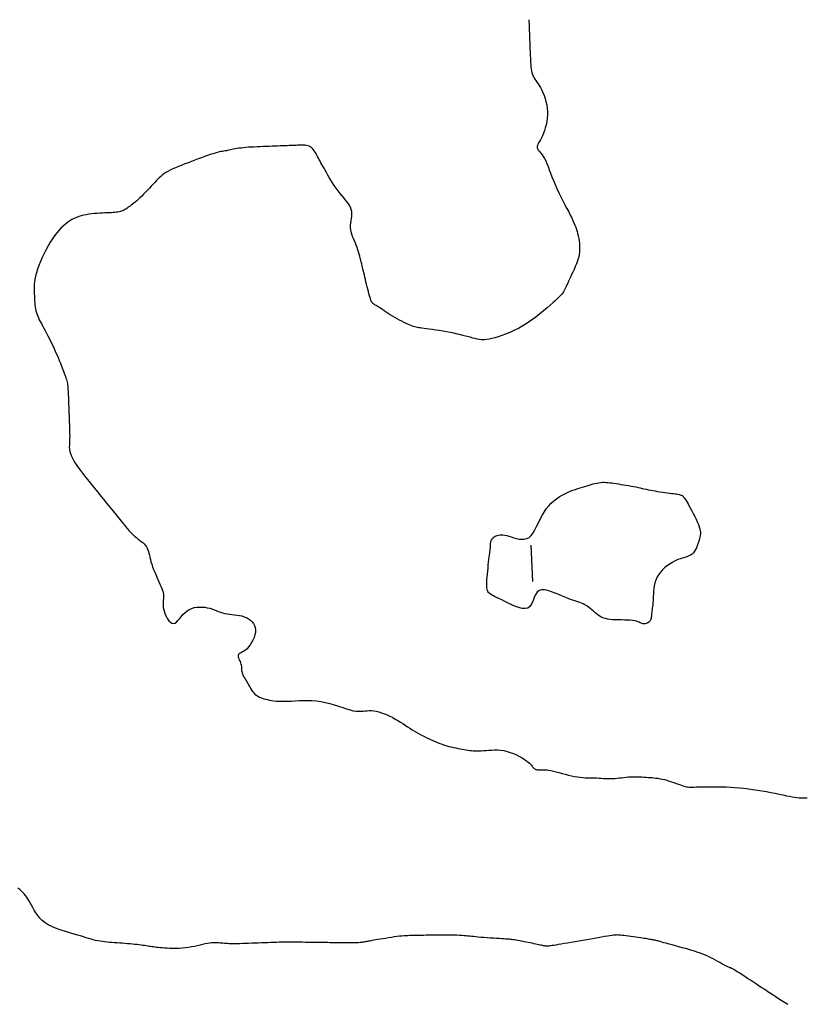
# Model space of a CAD drawing. Header units: millimetres. Extents: x 32690613 to 32693367, y 5343692 to 5344708.
# Tile 155 of 256: x 32692232 to 32692254, y 5344188 to 5344216. Entities that reach past the tile are written whole.
import ezdxf

# ---------------------------------------------------------------- set-up
doc = ezdxf.new("R2010")
doc.units = ezdxf.units.MM
doc.header["$LTSCALE"] = 20
doc.layers.add('02-DGM_HL_494.00', color=122, linetype='Continuous')
doc.layers.add('02-DGM_HL_494.50', color=132, linetype='Continuous')

msp = doc.modelspace()

# ---------------------------------------------------------------- linework, layer by layer
at = {"layer": '02-DGM_HL_494.00', "elevation": 494, "flags": 128}
for points in [[(32692246.019, 5344215.68), (32692246.022, 5344215.618), (32692246.024, 5344215.556), (32692246.027, 5344215.493), (32692246.029, 5344215.431), (32692246.031, 5344215.368), (32692246.034, 5344215.306), (32692246.036, 5344215.243), (32692246.039, 5344215.181), (32692246.041, 5344215.118), (32692246.044, 5344215.056), (32692246.046, 5344214.993), (32692246.048, 5344214.931), (32692246.051, 5344214.869), (32692246.053, 5344214.806), (32692246.056, 5344214.744), (32692246.058, 5344214.681), (32692246.061, 5344214.619), (32692246.063, 5344214.556), (32692246.066, 5344214.494), (32692246.07, 5344214.434), (32692246.075, 5344214.374), (32692246.083, 5344214.317), (32692246.092, 5344214.262), (32692246.105, 5344214.211), (32692246.12, 5344214.162), (32692246.139, 5344214.118), (32692246.162, 5344214.076), (32692246.187, 5344214.035), (32692246.215, 5344213.994), (32692246.245, 5344213.951), (32692246.277, 5344213.905), (32692246.31, 5344213.853), (32692246.343, 5344213.796), (32692246.377, 5344213.731), (32692246.41, 5344213.659), (32692246.441, 5344213.581), (32692246.469, 5344213.498), (32692246.494, 5344213.412), (32692246.514, 5344213.322), (32692246.528, 5344213.229), (32692246.536, 5344213.136), (32692246.536, 5344213.042), (32692246.529, 5344212.95), (32692246.516, 5344212.858), (32692246.498, 5344212.77), (32692246.476, 5344212.685), (32692246.451, 5344212.605), (32692246.424, 5344212.531), (32692246.395, 5344212.463), (32692246.366, 5344212.404), (32692246.338, 5344212.351), (32692246.312, 5344212.304), (32692246.289, 5344212.262), (32692246.27, 5344212.225), (32692246.257, 5344212.192), (32692246.249, 5344212.161), (32692246.25, 5344212.133), (32692246.258, 5344212.105), (32692246.273, 5344212.077), (32692246.295, 5344212.048), (32692246.322, 5344212.015), (32692246.352, 5344211.979), (32692246.385, 5344211.937), (32692246.419, 5344211.889), (32692246.453, 5344211.832), (32692246.486, 5344211.766), (32692246.519, 5344211.692), (32692246.552, 5344211.609), (32692246.586, 5344211.52), (32692246.622, 5344211.425), (32692246.661, 5344211.324), (32692246.702, 5344211.219), (32692246.748, 5344211.11), (32692246.798, 5344210.998), (32692246.852, 5344210.884), (32692246.908, 5344210.771), (32692246.964, 5344210.66), (32692247.02, 5344210.552), (32692247.074, 5344210.449), (32692247.124, 5344210.352), (32692247.169, 5344210.263), (32692247.208, 5344210.183), (32692247.242, 5344210.111), (32692247.271, 5344210.045), (32692247.297, 5344209.984), (32692247.318, 5344209.925), (32692247.337, 5344209.868), (32692247.355, 5344209.81), (32692247.371, 5344209.749), (32692247.386, 5344209.686), (32692247.401, 5344209.618), (32692247.413, 5344209.548), (32692247.422, 5344209.474), (32692247.427, 5344209.399), (32692247.427, 5344209.321), (32692247.422, 5344209.241), (32692247.411, 5344209.16), (32692247.392, 5344209.079), (32692247.368, 5344208.997), (32692247.339, 5344208.916), (32692247.307, 5344208.836), (32692247.273, 5344208.758), (32692247.238, 5344208.683), (32692247.204, 5344208.613), (32692247.173, 5344208.546), (32692247.145, 5344208.485), (32692247.12, 5344208.429), (32692247.098, 5344208.378), (32692247.077, 5344208.33), (32692247.058, 5344208.286), (32692247.04, 5344208.246), (32692247.021, 5344208.208), (32692247.002, 5344208.173), (32692246.982, 5344208.139), (32692246.959, 5344208.107), (32692246.932, 5344208.073), (32692246.9, 5344208.037), (32692246.862, 5344207.997), (32692246.815, 5344207.951), (32692246.759, 5344207.899), (32692246.693, 5344207.838), (32692246.614, 5344207.768), (32692246.525, 5344207.691), (32692246.427, 5344207.608), (32692246.321, 5344207.522), (32692246.209, 5344207.435), (32692246.092, 5344207.349), (32692245.972, 5344207.267), (32692245.851, 5344207.191), (32692245.728, 5344207.122), (32692245.607, 5344207.061), (32692245.489, 5344207.007), (32692245.375, 5344206.961), (32692245.266, 5344206.921), (32692245.165, 5344206.887), (32692245.072, 5344206.86), (32692244.989, 5344206.839), (32692244.916, 5344206.823), (32692244.853, 5344206.812), (32692244.797, 5344206.806), (32692244.745, 5344206.805), (32692244.695, 5344206.808), (32692244.644, 5344206.814), (32692244.59, 5344206.825), (32692244.53, 5344206.839), (32692244.463, 5344206.856), (32692244.389, 5344206.875), (32692244.308, 5344206.896), (32692244.222, 5344206.918), (32692244.131, 5344206.941), (32692244.037, 5344206.964), (32692243.939, 5344206.987), (32692243.838, 5344207.008), (32692243.736, 5344207.028), (32692243.635, 5344207.046), (32692243.534, 5344207.062), (32692243.437, 5344207.077), (32692243.345, 5344207.09), (32692243.259, 5344207.102), (32692243.181, 5344207.112), (32692243.113, 5344207.121), (32692243.055, 5344207.128), (32692243.007, 5344207.135), (32692242.965, 5344207.141), (32692242.928, 5344207.148), (32692242.893, 5344207.156), (32692242.858, 5344207.166), (32692242.821, 5344207.179), (32692242.779, 5344207.194), (32692242.732, 5344207.213), (32692242.679, 5344207.235), (32692242.621, 5344207.261), (32692242.56, 5344207.289), (32692242.497, 5344207.32), (32692242.432, 5344207.353), (32692242.366, 5344207.387), (32692242.302, 5344207.424), (32692242.239, 5344207.462), (32692242.178, 5344207.5), (32692242.119, 5344207.538), (32692242.063, 5344207.575), (32692242.011, 5344207.61), (32692241.962, 5344207.644), (32692241.918, 5344207.674), (32692241.878, 5344207.7), (32692241.843, 5344207.723), (32692241.812, 5344207.741), (32692241.785, 5344207.757), (32692241.761, 5344207.77), (32692241.741, 5344207.781), (32692241.724, 5344207.792), (32692241.708, 5344207.803), (32692241.694, 5344207.814), (32692241.682, 5344207.827), (32692241.671, 5344207.842), (32692241.66, 5344207.861), (32692241.649, 5344207.883), (32692241.638, 5344207.909), (32692241.627, 5344207.942), (32692241.615, 5344207.981), (32692241.602, 5344208.027), (32692241.587, 5344208.081), (32692241.572, 5344208.141), (32692241.555, 5344208.206), (32692241.538, 5344208.275), (32692241.521, 5344208.344), (32692241.504, 5344208.414), (32692241.488, 5344208.482), (32692241.472, 5344208.546), (32692241.458, 5344208.606), (32692241.444, 5344208.661), (32692241.432, 5344208.713), (32692241.42, 5344208.763), (32692241.408, 5344208.811), (32692241.396, 5344208.86), (32692241.385, 5344208.909), (32692241.373, 5344208.959), (32692241.36, 5344209.012), (32692241.346, 5344209.067), (32692241.331, 5344209.124), (32692241.315, 5344209.183), (32692241.298, 5344209.243), (32692241.279, 5344209.303), (32692241.258, 5344209.365), (32692241.235, 5344209.426), (32692241.209, 5344209.488), (32692241.183, 5344209.549), (32692241.157, 5344209.611), (32692241.132, 5344209.673), (32692241.11, 5344209.734), (32692241.092, 5344209.796), (32692241.08, 5344209.858), (32692241.074, 5344209.92), (32692241.075, 5344209.983), (32692241.081, 5344210.046), (32692241.09, 5344210.109), (32692241.1, 5344210.172), (32692241.108, 5344210.235), (32692241.112, 5344210.297), (32692241.108, 5344210.36), (32692241.096, 5344210.422), (32692241.072, 5344210.483), (32692241.039, 5344210.545), (32692240.997, 5344210.607), (32692240.949, 5344210.67), (32692240.896, 5344210.733), (32692240.841, 5344210.799), (32692240.784, 5344210.866), (32692240.728, 5344210.935), (32692240.675, 5344211.008), (32692240.623, 5344211.081), (32692240.575, 5344211.156), (32692240.529, 5344211.23), (32692240.486, 5344211.303), (32692240.445, 5344211.374), (32692240.407, 5344211.442), (32692240.372, 5344211.505), (32692240.34, 5344211.564), (32692240.31, 5344211.618), (32692240.282, 5344211.669), (32692240.256, 5344211.716), (32692240.232, 5344211.761), (32692240.208, 5344211.804), (32692240.185, 5344211.845), (32692240.163, 5344211.886), (32692240.14, 5344211.927), (32692240.118, 5344211.967), (32692240.094, 5344212.006), (32692240.07, 5344212.043), (32692240.044, 5344212.077), (32692240.017, 5344212.107), (32692239.989, 5344212.134), (32692239.958, 5344212.156), (32692239.925, 5344212.173), (32692239.889, 5344212.186), (32692239.852, 5344212.194), (32692239.814, 5344212.199), (32692239.774, 5344212.202), (32692239.733, 5344212.202), (32692239.692, 5344212.201), (32692239.65, 5344212.2), (32692239.608, 5344212.198), (32692239.566, 5344212.197), (32692239.522, 5344212.195), (32692239.477, 5344212.193), (32692239.428, 5344212.191), (32692239.377, 5344212.189), (32692239.322, 5344212.187), (32692239.262, 5344212.185), (32692239.197, 5344212.182), (32692239.127, 5344212.179), (32692239.054, 5344212.177), (32692238.977, 5344212.174), (32692238.898, 5344212.171), (32692238.817, 5344212.167), (32692238.734, 5344212.164), (32692238.651, 5344212.161), (32692238.568, 5344212.158), (32692238.485, 5344212.154), (32692238.404, 5344212.151), (32692238.325, 5344212.146), (32692238.248, 5344212.142), (32692238.175, 5344212.136), (32692238.106, 5344212.13), (32692238.041, 5344212.123), (32692237.981, 5344212.115), (32692237.926, 5344212.106), (32692237.876, 5344212.097), (32692237.829, 5344212.087), (32692237.785, 5344212.078), (32692237.744, 5344212.069), (32692237.705, 5344212.06), (32692237.668, 5344212.053), (32692237.633, 5344212.047), (32692237.597, 5344212.042), (32692237.56, 5344212.036), (32692237.522, 5344212.03), (32692237.48, 5344212.022), (32692237.433, 5344212.013), (32692237.382, 5344212), (32692237.324, 5344211.984), (32692237.258, 5344211.964), (32692237.186, 5344211.94), (32692237.108, 5344211.913), (32692237.025, 5344211.884), (32692236.939, 5344211.852), (32692236.849, 5344211.819), (32692236.758, 5344211.785), (32692236.666, 5344211.75), (32692236.573, 5344211.715), (32692236.482, 5344211.68), (32692236.393, 5344211.645), (32692236.306, 5344211.611), (32692236.224, 5344211.576), (32692236.146, 5344211.542), (32692236.074, 5344211.508), (32692236.009, 5344211.474), (32692235.952, 5344211.44), (32692235.9, 5344211.406), (32692235.854, 5344211.372), (32692235.811, 5344211.336), (32692235.77, 5344211.298), (32692235.73, 5344211.258), (32692235.689, 5344211.215), (32692235.646, 5344211.168), (32692235.599, 5344211.117), (32692235.549, 5344211.064), (32692235.498, 5344211.009), (32692235.445, 5344210.952), (32692235.391, 5344210.897), (32692235.338, 5344210.843), (32692235.287, 5344210.791), (32692235.237, 5344210.743), (32692235.19, 5344210.7), (32692235.146, 5344210.661), (32692235.105, 5344210.626), (32692235.066, 5344210.594), (32692235.029, 5344210.565), (32692234.994, 5344210.539), (32692234.961, 5344210.515), (32692234.93, 5344210.492), (32692234.9, 5344210.471), (32692234.872, 5344210.45), (32692234.843, 5344210.431), (32692234.816, 5344210.414), (32692234.787, 5344210.398), (32692234.758, 5344210.384), (32692234.728, 5344210.371), (32692234.696, 5344210.361), (32692234.662, 5344210.352), (32692234.625, 5344210.345), (32692234.586, 5344210.34), (32692234.543, 5344210.335), (32692234.496, 5344210.332), (32692234.446, 5344210.329), (32692234.39, 5344210.327), (32692234.331, 5344210.324), (32692234.266, 5344210.322), (32692234.197, 5344210.318), (32692234.124, 5344210.315), (32692234.05, 5344210.31), (32692233.974, 5344210.303), (32692233.898, 5344210.296), (32692233.822, 5344210.286), (32692233.749, 5344210.274), (32692233.678, 5344210.259), (32692233.609, 5344210.242), (32692233.542, 5344210.221), (32692233.477, 5344210.197), (32692233.414, 5344210.169), (32692233.351, 5344210.137), (32692233.29, 5344210.1), (32692233.229, 5344210.059), (32692233.168, 5344210.012), (32692233.108, 5344209.96), (32692233.047, 5344209.902), (32692232.987, 5344209.837), (32692232.928, 5344209.767), (32692232.868, 5344209.689), (32692232.809, 5344209.604), (32692232.75, 5344209.512), (32692232.691, 5344209.412), (32692232.634, 5344209.307), (32692232.579, 5344209.197), (32692232.527, 5344209.086), (32692232.479, 5344208.975), (32692232.435, 5344208.866), (32692232.397, 5344208.761), (32692232.366, 5344208.663), (32692232.342, 5344208.572), (32692232.325, 5344208.488), (32692232.313, 5344208.41), (32692232.306, 5344208.337), (32692232.302, 5344208.269), (32692232.302, 5344208.203), (32692232.303, 5344208.139), (32692232.306, 5344208.077), (32692232.308, 5344208.014), (32692232.311, 5344207.952), (32692232.314, 5344207.891), (32692232.319, 5344207.831), (32692232.324, 5344207.771), (32692232.331, 5344207.714), (32692232.341, 5344207.659), (32692232.352, 5344207.606), (32692232.365, 5344207.555), (32692232.382, 5344207.507), (32692232.401, 5344207.459), (32692232.422, 5344207.411), (32692232.446, 5344207.361), (32692232.473, 5344207.31), (32692232.502, 5344207.255), (32692232.535, 5344207.196), (32692232.57, 5344207.132), (32692232.607, 5344207.064), (32692232.646, 5344206.992), (32692232.686, 5344206.915), (32692232.727, 5344206.836), (32692232.769, 5344206.754), (32692232.81, 5344206.669), (32692232.85, 5344206.583), (32692232.89, 5344206.495), (32692232.927, 5344206.408), (32692232.964, 5344206.321), (32692232.998, 5344206.236), (32692233.03, 5344206.154), (32692233.06, 5344206.077), (32692233.087, 5344206.005), (32692233.112, 5344205.94), (32692233.134, 5344205.882), (32692233.153, 5344205.831), (32692233.169, 5344205.785), (32692233.184, 5344205.743), (32692233.196, 5344205.704), (32692233.207, 5344205.668), (32692233.215, 5344205.632), (32692233.223, 5344205.597), (32692233.229, 5344205.56), (32692233.234, 5344205.521), (32692233.238, 5344205.48), (32692233.241, 5344205.436), (32692233.244, 5344205.389), (32692233.246, 5344205.338), (32692233.249, 5344205.282), (32692233.251, 5344205.223), (32692233.254, 5344205.158), (32692233.256, 5344205.088), (32692233.259, 5344205.015), (32692233.262, 5344204.938), (32692233.265, 5344204.859), (32692233.268, 5344204.778), (32692233.272, 5344204.695), (32692233.275, 5344204.612), (32692233.278, 5344204.529), (32692233.281, 5344204.446), (32692233.284, 5344204.365), (32692233.286, 5344204.286), (32692233.287, 5344204.209), (32692233.288, 5344204.135), (32692233.287, 5344204.066), (32692233.285, 5344204.001), (32692233.282, 5344203.94), (32692233.279, 5344203.883), (32692233.278, 5344203.827), (32692233.282, 5344203.771), (32692233.291, 5344203.713), (32692233.308, 5344203.65), (32692233.335, 5344203.581), (32692233.374, 5344203.504), (32692233.425, 5344203.417), (32692233.488, 5344203.322), (32692233.561, 5344203.22), (32692233.643, 5344203.111), (32692233.731, 5344202.998), (32692233.824, 5344202.88), (32692233.921, 5344202.761), (32692234.019, 5344202.639), (32692234.118, 5344202.518), (32692234.215, 5344202.399), (32692234.31, 5344202.281), (32692234.402, 5344202.168), (32692234.491, 5344202.06), (32692234.574, 5344201.957), (32692234.65, 5344201.863), (32692234.72, 5344201.777), (32692234.782, 5344201.701), (32692234.837, 5344201.634), (32692234.886, 5344201.575), (32692234.931, 5344201.523), (32692234.973, 5344201.476), (32692235.014, 5344201.434), (32692235.054, 5344201.395), (32692235.095, 5344201.358), (32692235.138, 5344201.323), (32692235.182, 5344201.288), (32692235.227, 5344201.254), (32692235.27, 5344201.219), (32692235.312, 5344201.184), (32692235.351, 5344201.148), (32692235.385, 5344201.11), (32692235.415, 5344201.071), (32692235.439, 5344201.029), (32692235.457, 5344200.984), (32692235.473, 5344200.937), (32692235.486, 5344200.887), (32692235.498, 5344200.834), (32692235.511, 5344200.777), (32692235.525, 5344200.717), (32692235.542, 5344200.653), (32692235.564, 5344200.585), (32692235.588, 5344200.515), (32692235.616, 5344200.442), (32692235.645, 5344200.369), (32692235.675, 5344200.297), (32692235.706, 5344200.226), (32692235.736, 5344200.158), (32692235.764, 5344200.095), (32692235.791, 5344200.036), (32692235.814, 5344199.981), (32692235.835, 5344199.93), (32692235.853, 5344199.883), (32692235.868, 5344199.837), (32692235.879, 5344199.794), (32692235.887, 5344199.752), (32692235.891, 5344199.71), (32692235.89, 5344199.668), (32692235.887, 5344199.626), (32692235.883, 5344199.582), (32692235.879, 5344199.536), (32692235.877, 5344199.488), (32692235.878, 5344199.436), (32692235.883, 5344199.381), (32692235.895, 5344199.321), (32692235.913, 5344199.257), (32692235.938, 5344199.192), (32692235.968, 5344199.128), (32692236.003, 5344199.068), (32692236.041, 5344199.017), (32692236.082, 5344198.977), (32692236.123, 5344198.951), (32692236.165, 5344198.943), (32692236.207, 5344198.954), (32692236.248, 5344198.982), (32692236.29, 5344199.024), (32692236.334, 5344199.074), (32692236.38, 5344199.13), (32692236.429, 5344199.188), (32692236.483, 5344199.242), (32692236.541, 5344199.291), (32692236.604, 5344199.33), (32692236.672, 5344199.36), (32692236.743, 5344199.381), (32692236.816, 5344199.393), (32692236.89, 5344199.399), (32692236.963, 5344199.398), (32692237.035, 5344199.391), (32692237.104, 5344199.38), (32692237.17, 5344199.364), (32692237.232, 5344199.344), (32692237.292, 5344199.323), (32692237.351, 5344199.3), (32692237.409, 5344199.278), (32692237.467, 5344199.256), (32692237.527, 5344199.237), (32692237.589, 5344199.221), (32692237.653, 5344199.208), (32692237.72, 5344199.199), (32692237.788, 5344199.191), (32692237.857, 5344199.184), (32692237.926, 5344199.175), (32692237.994, 5344199.165), (32692238.061, 5344199.15), (32692238.126, 5344199.13), (32692238.188, 5344199.105), (32692238.246, 5344199.073), (32692238.298, 5344199.035), (32692238.344, 5344198.992), (32692238.383, 5344198.943), (32692238.412, 5344198.888), (32692238.432, 5344198.829), (32692238.441, 5344198.765), (32692238.437, 5344198.696), (32692238.423, 5344198.625), (32692238.4, 5344198.552), (32692238.37, 5344198.481), (32692238.333, 5344198.413), (32692238.293, 5344198.349), (32692238.249, 5344198.292), (32692238.205, 5344198.244), (32692238.161, 5344198.205), (32692238.119, 5344198.175), (32692238.08, 5344198.152), (32692238.044, 5344198.133), (32692238.013, 5344198.118), (32692237.988, 5344198.103), (32692237.969, 5344198.087), (32692237.958, 5344198.068), (32692237.955, 5344198.044), (32692237.959, 5344198.017), (32692237.968, 5344197.986), (32692237.981, 5344197.953), (32692237.997, 5344197.919), (32692238.012, 5344197.884), (32692238.027, 5344197.849), (32692238.038, 5344197.815), (32692238.046, 5344197.783), (32692238.05, 5344197.752), (32692238.052, 5344197.723), (32692238.053, 5344197.694), (32692238.053, 5344197.665), (32692238.055, 5344197.637), (32692238.059, 5344197.607), (32692238.066, 5344197.577), (32692238.077, 5344197.545), (32692238.092, 5344197.512), (32692238.109, 5344197.478), (32692238.13, 5344197.443), (32692238.152, 5344197.406), (32692238.175, 5344197.368), (32692238.198, 5344197.33), (32692238.222, 5344197.29), (32692238.244, 5344197.249), (32692238.267, 5344197.208), (32692238.289, 5344197.168), (32692238.312, 5344197.128), (32692238.337, 5344197.089), (32692238.363, 5344197.052), (32692238.391, 5344197.017), (32692238.422, 5344196.986), (32692238.456, 5344196.957), (32692238.493, 5344196.932), (32692238.533, 5344196.91), (32692238.576, 5344196.89), (32692238.622, 5344196.873), (32692238.67, 5344196.857), (32692238.72, 5344196.843), (32692238.773, 5344196.831), (32692238.829, 5344196.819), (32692238.887, 5344196.809), (32692238.949, 5344196.8), (32692239.015, 5344196.793), (32692239.086, 5344196.788), (32692239.162, 5344196.785), (32692239.245, 5344196.785), (32692239.335, 5344196.787), (32692239.432, 5344196.792), (32692239.537, 5344196.798), (32692239.647, 5344196.804), (32692239.762, 5344196.809), (32692239.881, 5344196.81), (32692240.003, 5344196.807), (32692240.127, 5344196.798), (32692240.253, 5344196.781), (32692240.379, 5344196.756), (32692240.503, 5344196.724), (32692240.626, 5344196.687), (32692240.744, 5344196.649), (32692240.858, 5344196.611), (32692240.964, 5344196.576), (32692241.063, 5344196.547), (32692241.152, 5344196.524), (32692241.231, 5344196.511), (32692241.302, 5344196.507), (32692241.365, 5344196.507), (32692241.424, 5344196.512), (32692241.48, 5344196.518), (32692241.535, 5344196.525), (32692241.592, 5344196.528), (32692241.653, 5344196.527), (32692241.718, 5344196.52), (32692241.788, 5344196.507), (32692241.861, 5344196.489), (32692241.936, 5344196.465), (32692242.014, 5344196.438), (32692242.091, 5344196.406), (32692242.168, 5344196.371), (32692242.244, 5344196.334), (32692242.317, 5344196.294), (32692242.388, 5344196.252), (32692242.457, 5344196.21), (32692242.525, 5344196.166), (32692242.591, 5344196.123), (32692242.656, 5344196.079), (32692242.721, 5344196.037), (32692242.785, 5344195.996), (32692242.849, 5344195.956), (32692242.913, 5344195.918), (32692242.977, 5344195.882), (32692243.041, 5344195.848), (32692243.105, 5344195.814), (32692243.169, 5344195.782), (32692243.233, 5344195.752), (32692243.296, 5344195.723), (32692243.36, 5344195.694), (32692243.424, 5344195.667), (32692243.487, 5344195.642), (32692243.551, 5344195.617), (32692243.614, 5344195.594), (32692243.677, 5344195.573), (32692243.741, 5344195.553), (32692243.804, 5344195.535), (32692243.867, 5344195.519), (32692243.93, 5344195.504), (32692243.992, 5344195.491), (32692244.053, 5344195.479), (32692244.113, 5344195.468), (32692244.171, 5344195.458), (32692244.227, 5344195.449), (32692244.28, 5344195.44), (32692244.332, 5344195.432), (32692244.381, 5344195.425), (32692244.43, 5344195.418), (32692244.479, 5344195.413), (32692244.53, 5344195.41), (32692244.583, 5344195.408), (32692244.638, 5344195.408), (32692244.698, 5344195.411), (32692244.763, 5344195.417), (32692244.833, 5344195.423), (32692244.907, 5344195.43), (32692244.984, 5344195.435), (32692245.065, 5344195.438), (32692245.149, 5344195.437), (32692245.235, 5344195.43), (32692245.324, 5344195.417), (32692245.414, 5344195.395), (32692245.503, 5344195.367), (32692245.592, 5344195.334), (32692245.677, 5344195.297), (32692245.757, 5344195.258), (32692245.831, 5344195.217), (32692245.898, 5344195.176), (32692245.954, 5344195.138), (32692246.001, 5344195.102), (32692246.038, 5344195.069), (32692246.067, 5344195.04), (32692246.09, 5344195.013), (32692246.108, 5344194.989), (32692246.124, 5344194.967), (32692246.139, 5344194.949), (32692246.154, 5344194.932), (32692246.172, 5344194.919), (32692246.191, 5344194.907), (32692246.212, 5344194.898), (32692246.234, 5344194.891), (32692246.258, 5344194.885), (32692246.282, 5344194.882), (32692246.307, 5344194.881), (32692246.331, 5344194.881), (32692246.357, 5344194.883), (32692246.383, 5344194.885), (32692246.412, 5344194.887), (32692246.444, 5344194.888), (32692246.481, 5344194.888), (32692246.524, 5344194.885), (32692246.574, 5344194.878), (32692246.632, 5344194.868), (32692246.7, 5344194.852), (32692246.775, 5344194.833), (32692246.856, 5344194.811), (32692246.942, 5344194.787), (32692247.03, 5344194.763), (32692247.118, 5344194.74), (32692247.205, 5344194.719), (32692247.289, 5344194.701), (32692247.369, 5344194.688), (32692247.444, 5344194.678), (32692247.516, 5344194.672), (32692247.585, 5344194.668), (32692247.651, 5344194.665), (32692247.715, 5344194.664), (32692247.779, 5344194.663), (32692247.841, 5344194.661), (32692247.904, 5344194.659), (32692247.967, 5344194.655), (32692248.029, 5344194.652), (32692248.092, 5344194.649), (32692248.155, 5344194.646), (32692248.217, 5344194.644), (32692248.28, 5344194.644), (32692248.342, 5344194.645), (32692248.405, 5344194.648), (32692248.467, 5344194.654), (32692248.529, 5344194.66), (32692248.592, 5344194.667), (32692248.654, 5344194.674), (32692248.716, 5344194.681), (32692248.778, 5344194.687), (32692248.841, 5344194.691), (32692248.903, 5344194.693), (32692248.966, 5344194.694), (32692249.027, 5344194.693), (32692249.089, 5344194.692), (32692249.15, 5344194.689), (32692249.209, 5344194.685), (32692249.268, 5344194.681), (32692249.325, 5344194.677), (32692249.381, 5344194.673), (32692249.436, 5344194.669), (32692249.49, 5344194.664), (32692249.545, 5344194.658), (32692249.6, 5344194.65), (32692249.657, 5344194.64), (32692249.716, 5344194.628), (32692249.778, 5344194.613), (32692249.842, 5344194.595), (32692249.909, 5344194.575), (32692249.976, 5344194.553), (32692250.042, 5344194.531), (32692250.106, 5344194.508), (32692250.167, 5344194.487), (32692250.223, 5344194.467), (32692250.272, 5344194.45), (32692250.315, 5344194.437), (32692250.352, 5344194.426), (32692250.387, 5344194.418), (32692250.421, 5344194.413), (32692250.457, 5344194.409), (32692250.498, 5344194.408), (32692250.546, 5344194.408), (32692250.603, 5344194.409), (32692250.671, 5344194.41), (32692250.75, 5344194.412), (32692250.838, 5344194.414), (32692250.934, 5344194.416), (32692251.037, 5344194.418), (32692251.145, 5344194.418), (32692251.258, 5344194.417), (32692251.374, 5344194.415), (32692251.493, 5344194.411), (32692251.613, 5344194.405), (32692251.735, 5344194.397), (32692251.858, 5344194.386), (32692251.982, 5344194.374), (32692252.107, 5344194.36), (32692252.232, 5344194.343), (32692252.358, 5344194.324), (32692252.483, 5344194.303), (32692252.608, 5344194.281), (32692252.73, 5344194.257), (32692252.847, 5344194.234), (32692252.959, 5344194.211), (32692253.064, 5344194.189), (32692253.161, 5344194.169), (32692253.249, 5344194.152), (32692253.325, 5344194.138), (32692253.393, 5344194.127), (32692253.454, 5344194.119), (32692253.511, 5344194.113), (32692253.565, 5344194.11), (32692253.619, 5344194.108), (32692253.674, 5344194.107), (32692253.734, 5344194.107)], [(32692246.127, 5344200.11), (32692246.088, 5344201.109)]]:
    msp.add_lwpolyline(points, dxfattribs=at)
msp.add_lwpolyline([(32692244.92, 5344200.786), (32692244.927, 5344200.844), (32692244.934, 5344200.892), (32692244.939, 5344200.933), (32692244.944, 5344200.967), (32692244.948, 5344200.996), (32692244.951, 5344201.02), (32692244.953, 5344201.041), (32692244.954, 5344201.061), (32692244.955, 5344201.08), (32692244.954, 5344201.099), (32692244.954, 5344201.118), (32692244.954, 5344201.137), (32692244.955, 5344201.156), (32692244.957, 5344201.176), (32692244.961, 5344201.196), (32692244.967, 5344201.217), (32692244.975, 5344201.238), (32692244.986, 5344201.26), (32692244.999, 5344201.282), (32692245.016, 5344201.303), (32692245.035, 5344201.323), (32692245.056, 5344201.342), (32692245.081, 5344201.359), (32692245.109, 5344201.373), (32692245.14, 5344201.385), (32692245.174, 5344201.393), (32692245.212, 5344201.398), (32692245.254, 5344201.4), (32692245.3, 5344201.397), (32692245.351, 5344201.39), (32692245.406, 5344201.379), (32692245.467, 5344201.363), (32692245.532, 5344201.343), (32692245.602, 5344201.321), (32692245.674, 5344201.3), (32692245.748, 5344201.284), (32692245.821, 5344201.276), (32692245.892, 5344201.278), (32692245.96, 5344201.295), (32692246.024, 5344201.329), (32692246.082, 5344201.383), (32692246.135, 5344201.454), (32692246.186, 5344201.538), (32692246.235, 5344201.632), (32692246.283, 5344201.732), (32692246.333, 5344201.834), (32692246.385, 5344201.935), (32692246.441, 5344202.031), (32692246.503, 5344202.12), (32692246.569, 5344202.2), (32692246.639, 5344202.273), (32692246.712, 5344202.339), (32692246.787, 5344202.398), (32692246.864, 5344202.45), (32692246.941, 5344202.497), (32692247.017, 5344202.538), (32692247.092, 5344202.575), (32692247.166, 5344202.607), (32692247.239, 5344202.635), (32692247.309, 5344202.66), (32692247.378, 5344202.682), (32692247.445, 5344202.703), (32692247.51, 5344202.722), (32692247.573, 5344202.74), (32692247.634, 5344202.759), (32692247.693, 5344202.777), (32692247.749, 5344202.794), (32692247.805, 5344202.809), (32692247.858, 5344202.823), (32692247.911, 5344202.836), (32692247.962, 5344202.845), (32692248.013, 5344202.852), (32692248.062, 5344202.856), (32692248.112, 5344202.857), (32692248.162, 5344202.855), (32692248.213, 5344202.851), (32692248.266, 5344202.845), (32692248.321, 5344202.838), (32692248.379, 5344202.829), (32692248.44, 5344202.819), (32692248.505, 5344202.809), (32692248.572, 5344202.798), (32692248.642, 5344202.787), (32692248.713, 5344202.775), (32692248.784, 5344202.763), (32692248.854, 5344202.751), (32692248.922, 5344202.738), (32692248.987, 5344202.726), (32692249.049, 5344202.713), (32692249.108, 5344202.7), (32692249.165, 5344202.688), (32692249.221, 5344202.676), (32692249.278, 5344202.663), (32692249.334, 5344202.651), (32692249.393, 5344202.639), (32692249.455, 5344202.627), (32692249.519, 5344202.616), (32692249.586, 5344202.604), (32692249.654, 5344202.593), (32692249.723, 5344202.583), (32692249.79, 5344202.573), (32692249.855, 5344202.565), (32692249.917, 5344202.557), (32692249.974, 5344202.55), (32692250.026, 5344202.544), (32692250.072, 5344202.539), (32692250.113, 5344202.534), (32692250.151, 5344202.528), (32692250.184, 5344202.521), (32692250.214, 5344202.512), (32692250.242, 5344202.5), (32692250.267, 5344202.486), (32692250.29, 5344202.468), (32692250.312, 5344202.446), (32692250.334, 5344202.419), (32692250.357, 5344202.387), (32692250.38, 5344202.349), (32692250.406, 5344202.306), (32692250.434, 5344202.255), (32692250.466, 5344202.198), (32692250.501, 5344202.133), (32692250.539, 5344202.063), (32692250.579, 5344201.988), (32692250.618, 5344201.912), (32692250.656, 5344201.836), (32692250.691, 5344201.761), (32692250.721, 5344201.69), (32692250.745, 5344201.625), (32692250.762, 5344201.567), (32692250.773, 5344201.515), (32692250.777, 5344201.467), (32692250.777, 5344201.423), (32692250.772, 5344201.381), (32692250.763, 5344201.338), (32692250.752, 5344201.295), (32692250.739, 5344201.25), (32692250.725, 5344201.2), (32692250.708, 5344201.149), (32692250.69, 5344201.096), (32692250.669, 5344201.043), (32692250.644, 5344200.993), (32692250.616, 5344200.946), (32692250.583, 5344200.903), (32692250.545, 5344200.867), (32692250.502, 5344200.837), (32692250.454, 5344200.814), (32692250.401, 5344200.794), (32692250.344, 5344200.775), (32692250.283, 5344200.757), (32692250.218, 5344200.737), (32692250.151, 5344200.712), (32692250.08, 5344200.682), (32692250.008, 5344200.644), (32692249.934, 5344200.599), (32692249.862, 5344200.547), (32692249.792, 5344200.49), (32692249.727, 5344200.427), (32692249.667, 5344200.361), (32692249.614, 5344200.29), (32692249.57, 5344200.217), (32692249.536, 5344200.142), (32692249.512, 5344200.065), (32692249.494, 5344199.988), (32692249.483, 5344199.911), (32692249.476, 5344199.836), (32692249.472, 5344199.764), (32692249.47, 5344199.694), (32692249.468, 5344199.629), (32692249.464, 5344199.569), (32692249.46, 5344199.514), (32692249.454, 5344199.462), (32692249.449, 5344199.415), (32692249.442, 5344199.37), (32692249.437, 5344199.329), (32692249.431, 5344199.29), (32692249.427, 5344199.252), (32692249.424, 5344199.216), (32692249.421, 5344199.182), (32692249.418, 5344199.149), (32692249.415, 5344199.118), (32692249.41, 5344199.089), (32692249.403, 5344199.062), (32692249.394, 5344199.037), (32692249.381, 5344199.014), (32692249.364, 5344198.994), (32692249.344, 5344198.977), (32692249.321, 5344198.962), (32692249.296, 5344198.95), (32692249.27, 5344198.942), (32692249.243, 5344198.937), (32692249.216, 5344198.935), (32692249.189, 5344198.937), (32692249.163, 5344198.943), (32692249.137, 5344198.952), (32692249.109, 5344198.964), (32692249.078, 5344198.976), (32692249.043, 5344198.989), (32692249.001, 5344199.002), (32692248.952, 5344199.014), (32692248.894, 5344199.023), (32692248.826, 5344199.03), (32692248.751, 5344199.034), (32692248.67, 5344199.037), (32692248.586, 5344199.039), (32692248.501, 5344199.041), (32692248.418, 5344199.043), (32692248.339, 5344199.048), (32692248.267, 5344199.054), (32692248.203, 5344199.063), (32692248.147, 5344199.076), (32692248.097, 5344199.091), (32692248.052, 5344199.109), (32692248.011, 5344199.13), (32692247.971, 5344199.155), (32692247.932, 5344199.182), (32692247.893, 5344199.213), (32692247.851, 5344199.247), (32692247.808, 5344199.283), (32692247.764, 5344199.32), (32692247.718, 5344199.357), (32692247.671, 5344199.393), (32692247.623, 5344199.427), (32692247.576, 5344199.459), (32692247.528, 5344199.486), (32692247.48, 5344199.509), (32692247.431, 5344199.528), (32692247.379, 5344199.545), (32692247.324, 5344199.562), (32692247.264, 5344199.581), (32692247.198, 5344199.602), (32692247.124, 5344199.628), (32692247.041, 5344199.66), (32692246.949, 5344199.699), (32692246.851, 5344199.742), (32692246.749, 5344199.784), (32692246.647, 5344199.823), (32692246.548, 5344199.853), (32692246.455, 5344199.871), (32692246.373, 5344199.873), (32692246.304, 5344199.855), (32692246.25, 5344199.815), (32692246.209, 5344199.757), (32692246.176, 5344199.687), (32692246.147, 5344199.611), (32692246.118, 5344199.536), (32692246.085, 5344199.467), (32692246.043, 5344199.41), (32692245.989, 5344199.371), (32692245.92, 5344199.355), (32692245.838, 5344199.36), (32692245.746, 5344199.381), (32692245.648, 5344199.414), (32692245.548, 5344199.456), (32692245.448, 5344199.503), (32692245.353, 5344199.551), (32692245.266, 5344199.595), (32692245.189, 5344199.633), (32692245.123, 5344199.666), (32692245.067, 5344199.693), (32692245.02, 5344199.717), (32692244.98, 5344199.739), (32692244.948, 5344199.76), (32692244.921, 5344199.782), (32692244.9, 5344199.805), (32692244.883, 5344199.831), (32692244.871, 5344199.86), (32692244.862, 5344199.894), (32692244.856, 5344199.933), (32692244.853, 5344199.977), (32692244.853, 5344200.028), (32692244.855, 5344200.086), (32692244.859, 5344200.152), (32692244.864, 5344200.226), (32692244.871, 5344200.306), (32692244.878, 5344200.391), (32692244.887, 5344200.476), (32692244.895, 5344200.561), (32692244.904, 5344200.642), (32692244.912, 5344200.718)], close=True, dxfattribs=at)
at = {"layer": '02-DGM_HL_494.50', "elevation": 494.5, "flags": 128}
msp.add_lwpolyline([(32692253.199, 5344188.382), (32692253.151, 5344188.41), (32692253.104, 5344188.438), (32692253.059, 5344188.466), (32692253.014, 5344188.494), (32692252.971, 5344188.522), (32692252.928, 5344188.55), (32692252.888, 5344188.576), (32692252.848, 5344188.602), (32692252.81, 5344188.627), (32692252.773, 5344188.652), (32692252.734, 5344188.677), (32692252.693, 5344188.704), (32692252.649, 5344188.733), (32692252.599, 5344188.766), (32692252.543, 5344188.802), (32692252.48, 5344188.844), (32692252.409, 5344188.891), (32692252.331, 5344188.942), (32692252.249, 5344188.995), (32692252.166, 5344189.05), (32692252.084, 5344189.103), (32692252.006, 5344189.155), (32692251.933, 5344189.202), (32692251.869, 5344189.244), (32692251.815, 5344189.278), (32692251.77, 5344189.307), (32692251.734, 5344189.329), (32692251.705, 5344189.347), (32692251.682, 5344189.36), (32692251.663, 5344189.37), (32692251.648, 5344189.378), (32692251.635, 5344189.384), (32692251.622, 5344189.388), (32692251.609, 5344189.393), (32692251.595, 5344189.398), (32692251.579, 5344189.405), (32692251.559, 5344189.413), (32692251.534, 5344189.424), (32692251.504, 5344189.439), (32692251.467, 5344189.458), (32692251.423, 5344189.482), (32692251.373, 5344189.51), (32692251.317, 5344189.541), (32692251.257, 5344189.573), (32692251.194, 5344189.607), (32692251.13, 5344189.642), (32692251.064, 5344189.675), (32692251, 5344189.707), (32692250.937, 5344189.736), (32692250.875, 5344189.762), (32692250.812, 5344189.787), (32692250.748, 5344189.811), (32692250.681, 5344189.834), (32692250.611, 5344189.857), (32692250.536, 5344189.88), (32692250.455, 5344189.904), (32692250.367, 5344189.929), (32692250.275, 5344189.955), (32692250.181, 5344189.981), (32692250.087, 5344190.007), (32692249.996, 5344190.031), (32692249.909, 5344190.055), (32692249.831, 5344190.076), (32692249.762, 5344190.094), (32692249.704, 5344190.11), (32692249.658, 5344190.123), (32692249.621, 5344190.133), (32692249.592, 5344190.141), (32692249.569, 5344190.147), (32692249.552, 5344190.152), (32692249.538, 5344190.156), (32692249.526, 5344190.159), (32692249.516, 5344190.161), (32692249.505, 5344190.163), (32692249.495, 5344190.165), (32692249.483, 5344190.167), (32692249.471, 5344190.169), (32692249.456, 5344190.172), (32692249.44, 5344190.174), (32692249.42, 5344190.178), (32692249.398, 5344190.182), (32692249.371, 5344190.186), (32692249.341, 5344190.192), (32692249.306, 5344190.198), (32692249.267, 5344190.205), (32692249.222, 5344190.212), (32692249.172, 5344190.22), (32692249.116, 5344190.229), (32692249.054, 5344190.238), (32692248.988, 5344190.247), (32692248.919, 5344190.257), (32692248.85, 5344190.267), (32692248.782, 5344190.276), (32692248.717, 5344190.284), (32692248.657, 5344190.291), (32692248.604, 5344190.297), (32692248.558, 5344190.302), (32692248.519, 5344190.305), (32692248.483, 5344190.307), (32692248.448, 5344190.306), (32692248.412, 5344190.304), (32692248.371, 5344190.299), (32692248.324, 5344190.293), (32692248.267, 5344190.284), (32692248.199, 5344190.273), (32692248.121, 5344190.261), (32692248.034, 5344190.246), (32692247.94, 5344190.23), (32692247.839, 5344190.213), (32692247.734, 5344190.195), (32692247.626, 5344190.176), (32692247.517, 5344190.157), (32692247.407, 5344190.138), (32692247.3, 5344190.119), (32692247.195, 5344190.101), (32692247.094, 5344190.084), (32692247, 5344190.068), (32692246.912, 5344190.053), (32692246.834, 5344190.04), (32692246.766, 5344190.028), (32692246.71, 5344190.019), (32692246.664, 5344190.012), (32692246.627, 5344190.006), (32692246.597, 5344190.002), (32692246.574, 5344190), (32692246.555, 5344189.998), (32692246.539, 5344189.998), (32692246.524, 5344189.998), (32692246.51, 5344189.998), (32692246.496, 5344189.999), (32692246.481, 5344190.001), (32692246.464, 5344190.003), (32692246.444, 5344190.006), (32692246.422, 5344190.01), (32692246.397, 5344190.015), (32692246.368, 5344190.021), (32692246.334, 5344190.028), (32692246.296, 5344190.036), (32692246.254, 5344190.045), (32692246.209, 5344190.055), (32692246.161, 5344190.065), (32692246.109, 5344190.076), (32692246.056, 5344190.087), (32692246, 5344190.099), (32692245.943, 5344190.11), (32692245.886, 5344190.121), (32692245.828, 5344190.132), (32692245.772, 5344190.142), (32692245.718, 5344190.152), (32692245.667, 5344190.161), (32692245.62, 5344190.168), (32692245.578, 5344190.175), (32692245.542, 5344190.18), (32692245.51, 5344190.184), (32692245.479, 5344190.187), (32692245.447, 5344190.19), (32692245.413, 5344190.193), (32692245.373, 5344190.195), (32692245.325, 5344190.198), (32692245.268, 5344190.201), (32692245.2, 5344190.205), (32692245.123, 5344190.21), (32692245.038, 5344190.216), (32692244.95, 5344190.222), (32692244.861, 5344190.228), (32692244.774, 5344190.235), (32692244.69, 5344190.241), (32692244.614, 5344190.248), (32692244.546, 5344190.254), (32692244.486, 5344190.261), (32692244.431, 5344190.267), (32692244.38, 5344190.272), (32692244.329, 5344190.277), (32692244.278, 5344190.282), (32692244.224, 5344190.287), (32692244.165, 5344190.291), (32692244.098, 5344190.295), (32692244.026, 5344190.298), (32692243.948, 5344190.301), (32692243.866, 5344190.303), (32692243.781, 5344190.305), (32692243.693, 5344190.306), (32692243.605, 5344190.306), (32692243.516, 5344190.306), (32692243.427, 5344190.305), (32692243.34, 5344190.303), (32692243.255, 5344190.301), (32692243.173, 5344190.299), (32692243.094, 5344190.297), (32692243.019, 5344190.295), (32692242.948, 5344190.293), (32692242.883, 5344190.292), (32692242.823, 5344190.291), (32692242.768, 5344190.29), (32692242.715, 5344190.29), (32692242.663, 5344190.288), (32692242.61, 5344190.286), (32692242.555, 5344190.283), (32692242.496, 5344190.278), (32692242.432, 5344190.271), (32692242.362, 5344190.262), (32692242.286, 5344190.252), (32692242.207, 5344190.24), (32692242.127, 5344190.228), (32692242.048, 5344190.214), (32692241.971, 5344190.202), (32692241.898, 5344190.189), (32692241.832, 5344190.178), (32692241.774, 5344190.168), (32692241.723, 5344190.159), (32692241.679, 5344190.151), (32692241.641, 5344190.144), (32692241.607, 5344190.138), (32692241.577, 5344190.133), (32692241.55, 5344190.128), (32692241.524, 5344190.123), (32692241.5, 5344190.118), (32692241.475, 5344190.113), (32692241.448, 5344190.108), (32692241.418, 5344190.104), (32692241.384, 5344190.1), (32692241.343, 5344190.096), (32692241.294, 5344190.093), (32692241.237, 5344190.091), (32692241.17, 5344190.09), (32692241.094, 5344190.089), (32692241.014, 5344190.089), (32692240.93, 5344190.089), (32692240.846, 5344190.09), (32692240.764, 5344190.091), (32692240.686, 5344190.092), (32692240.616, 5344190.093), (32692240.554, 5344190.093), (32692240.5, 5344190.094), (32692240.45, 5344190.095), (32692240.404, 5344190.095), (32692240.358, 5344190.096), (32692240.31, 5344190.097), (32692240.257, 5344190.097), (32692240.199, 5344190.098), (32692240.132, 5344190.099), (32692240.059, 5344190.1), (32692239.981, 5344190.101), (32692239.901, 5344190.102), (32692239.82, 5344190.103), (32692239.741, 5344190.104), (32692239.666, 5344190.105), (32692239.596, 5344190.106), (32692239.534, 5344190.107), (32692239.477, 5344190.108), (32692239.425, 5344190.108), (32692239.375, 5344190.109), (32692239.325, 5344190.109), (32692239.274, 5344190.108), (32692239.22, 5344190.107), (32692239.161, 5344190.106), (32692239.095, 5344190.104), (32692239.023, 5344190.102), (32692238.946, 5344190.099), (32692238.864, 5344190.097), (32692238.78, 5344190.093), (32692238.692, 5344190.09), (32692238.603, 5344190.087), (32692238.513, 5344190.083), (32692238.423, 5344190.08), (32692238.334, 5344190.076), (32692238.246, 5344190.073), (32692238.161, 5344190.07), (32692238.08, 5344190.068), (32692238.003, 5344190.066), (32692237.931, 5344190.064), (32692237.865, 5344190.064), (32692237.806, 5344190.064), (32692237.752, 5344190.065), (32692237.704, 5344190.066), (32692237.659, 5344190.068), (32692237.617, 5344190.071), (32692237.578, 5344190.073), (32692237.538, 5344190.077), (32692237.499, 5344190.08), (32692237.458, 5344190.083), (32692237.416, 5344190.086), (32692237.372, 5344190.089), (32692237.326, 5344190.089), (32692237.276, 5344190.089), (32692237.224, 5344190.086), (32692237.168, 5344190.08), (32692237.107, 5344190.071), (32692237.043, 5344190.059), (32692236.975, 5344190.044), (32692236.903, 5344190.027), (32692236.828, 5344190.009), (32692236.749, 5344189.992), (32692236.668, 5344189.975), (32692236.584, 5344189.961), (32692236.499, 5344189.949), (32692236.411, 5344189.941), (32692236.323, 5344189.936), (32692236.236, 5344189.933), (32692236.15, 5344189.934), (32692236.067, 5344189.936), (32692235.989, 5344189.939), (32692235.916, 5344189.943), (32692235.849, 5344189.948), (32692235.79, 5344189.953), (32692235.738, 5344189.958), (32692235.691, 5344189.963), (32692235.648, 5344189.969), (32692235.608, 5344189.974), (32692235.57, 5344189.98), (32692235.532, 5344189.985), (32692235.493, 5344189.992), (32692235.453, 5344189.998), (32692235.41, 5344190.005), (32692235.365, 5344190.011), (32692235.318, 5344190.018), (32692235.267, 5344190.025), (32692235.213, 5344190.032), (32692235.156, 5344190.039), (32692235.095, 5344190.046), (32692235.03, 5344190.052), (32692234.963, 5344190.059), (32692234.892, 5344190.065), (32692234.82, 5344190.07), (32692234.747, 5344190.076), (32692234.674, 5344190.082), (32692234.602, 5344190.087), (32692234.53, 5344190.092), (32692234.461, 5344190.097), (32692234.393, 5344190.102), (32692234.326, 5344190.108), (32692234.261, 5344190.115), (32692234.197, 5344190.122), (32692234.133, 5344190.132), (32692234.07, 5344190.143), (32692234.007, 5344190.156), (32692233.943, 5344190.172), (32692233.879, 5344190.189), (32692233.812, 5344190.209), (32692233.743, 5344190.231), (32692233.67, 5344190.255), (32692233.591, 5344190.279), (32692233.507, 5344190.306), (32692233.416, 5344190.333), (32692233.317, 5344190.361), (32692233.213, 5344190.391), (32692233.106, 5344190.423), (32692232.998, 5344190.458), (32692232.892, 5344190.497), (32692232.79, 5344190.541), (32692232.693, 5344190.591), (32692232.605, 5344190.647), (32692232.528, 5344190.709), (32692232.46, 5344190.777), (32692232.401, 5344190.849), (32692232.349, 5344190.922), (32692232.303, 5344190.996), (32692232.262, 5344191.069), (32692232.225, 5344191.138), (32692232.191, 5344191.202), (32692232.157, 5344191.26), (32692232.125, 5344191.313), (32692232.092, 5344191.361), (32692232.059, 5344191.405), (32692232.024, 5344191.447), (32692231.987, 5344191.487), (32692231.946, 5344191.527), (32692231.902, 5344191.567), (32692231.854, 5344191.609)], dxfattribs=at)

doc.saveas('drawing.dxf')
